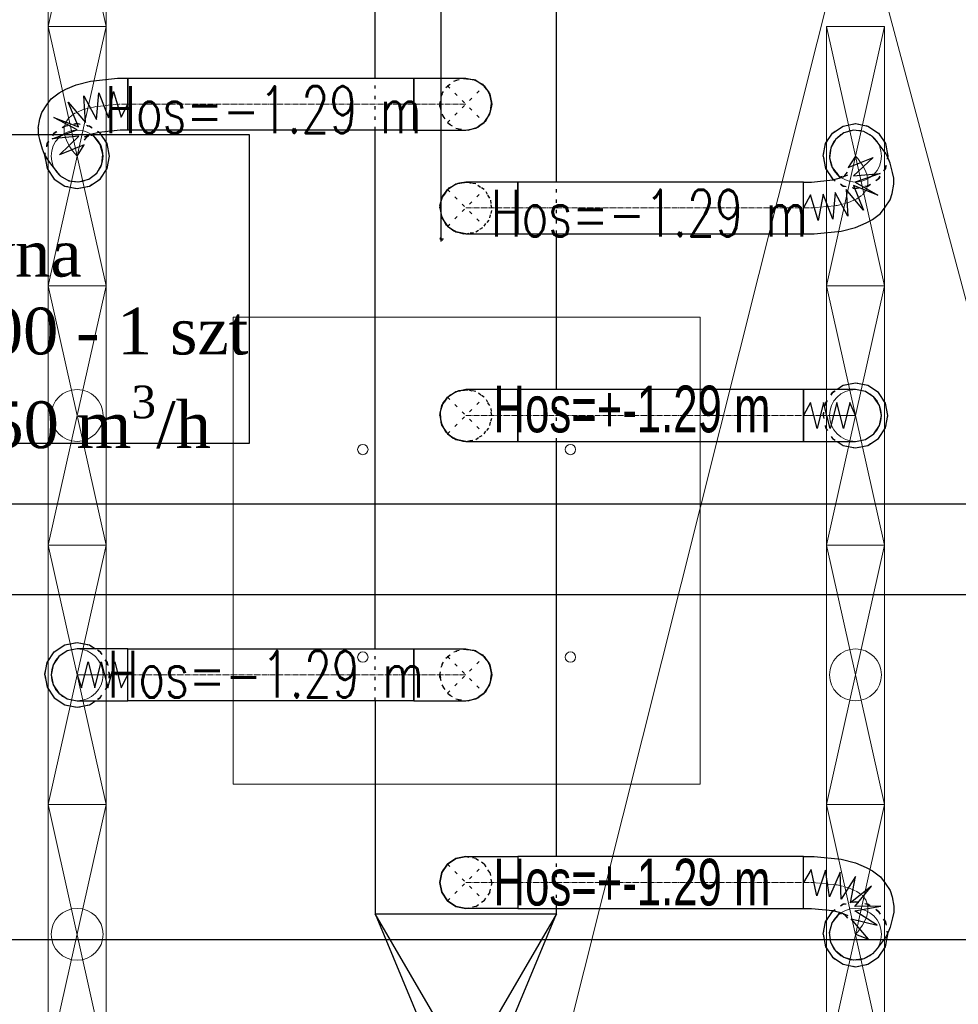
# Model space of a CAD drawing. Header units: centimetres. Extents: x -228435 to 46820, y -89367 to 152985.
# Tile 191 of 252: x 4237 to 7856, y 40750 to 44546. Entities that reach past the tile are written whole.
import ezdxf

# ---------------------------------------------------------------- set-up
doc = ezdxf.new("R2010")
doc.units = ezdxf.units.CM
doc.header["$LTSCALE"] = 50
doc.header["$PDMODE"] = 35
doc.header["$PDSIZE"] = 0.1
for name, pattern in [('CADVENT_CENTERLINE', [9.9, 7.4, -1, 0.5, -1]), ('CADVENT_HIDDEN', [0.8, 0.25, -0.55]), ('Kondygnacja  -0_5$0$HIDDEN', [9.525, 6.35, -3.175]), ('Kondygnacja  -0_5$0$HIDDEN2', [4.7625, 3.175, -1.5875]), ('Osie rzutów$0$DASHDOT2', [12.7, 6.35, -3.175, 0, -3.175])]:
    doc.linetypes.add(name, pattern=pattern)
doc.layers.get('0').update_dxf_attribs({"color": 8})
doc.layers.get('DEFPOINTS').update_dxf_attribs({"color": 8})
for name, color, linetype in [('01-103-Went PP_poziom-0_5$0$L_Nawiew', 3, 'Continuous'), ('bgde-nawiewDETAILS', 1, 'Continuous'), ('bgde-nawiewEXP', 1, 'Continuous'), ('bgde-nawiewHIDDEN', 1, 'Continuous'), ('bgde-tekst', 7, 'Continuous'), ('bgde_AJ_opis', 7, 'Continuous'), ('Kondygnacja  -0_5$0$ARCH_KONSTR_POWYŻEJ RZUTU', 8, 'Kondygnacja  -0_5$0$HIDDEN'), ('Kondygnacja  -0_5$0$ARCH_KONSTR_POWYŻEJ RZUTU_IST', 8, 'Kondygnacja  -0_5$0$HIDDEN2'), ('Osie rzutów$0$ARCH_INFO_OSIE_IST', 8, 'Osie rzutów$0$DASHDOT2'), ('Osie rzutów$0$ARCH_INFO_OSIE_OPISY_IST', 8, 'Continuous')]:
    doc.layers.add(name, color=color, linetype=linetype)
for name, color, linetype, lineweight in [('bgde-nawiewCEN', 7, 'Continuous', 13), ('bgde_nawiewnik', 11, 'Continuous', 5), ('Kondygnacja  -0_5$0$ARCH_INFO_WYMIARY', 8, 'Continuous', 9), ('RYSUNKOWE_NIEDRUK', 8, 'Continuous', 9), ('SU Lampy kwadratowe  -05$0$ARCH_SUFITY_PODWIESZANE', 8, 'Continuous', 9), ('SYSTEMY AV', 8, 'Continuous', 13)]:
    doc.layers.add(name, color=color, linetype=linetype, lineweight=lineweight)
doc.styles.add('Kondygnacja  -0_5$0$Romans', font='Romans.shx', dxfattribs={"width": 0.7})
doc.styles.add('Romans', font='Romans.shx')
doc.dimstyles.new('Kondygnacja  -0_5$0$Wymiary 1-100', dxfattribs={"dimtxt": 12, "dimasz": 10, "dimexe": 5, "dimexo": 0, "dimgap": 4, "dimtad": 1, "dimrnd": 0.5, "dimzin": 12, "dimdsep": 46, "dimtxsty": 'Kondygnacja  -0_5$0$Romans', "dimblk": 'Kondygnacja  -0_5$0$_Oblique', "dimcen": 10, "dimdle": 10, "dimclrt": 55, "dimazin": 0, "dimtfac": 1, "dimtmove": 1, "dimatfit": 3, "dimfxl": 0, "dimtolj": 1, "dimtzin": 0, "dimarcsym": 0})

# ---------------------------------------------------------------- blocks, each defined once
blk = doc.blocks.new('Osie rzutów')
at = {"layer": 'Osie rzutów$0$ARCH_INFO_OSIE_IST', "ltscale": 10}
for p, q in [((12860, 12510), (12860, 4623.26)), ((4436.04, 8600), (15156.54, 8600))]:
    blk.add_line(p, q, dxfattribs=at)
blk = doc.blocks.new('SU Lampy kwadratowe  -05')
at = {"layer": 'SU Lampy kwadratowe  -05$0$ARCH_SUFITY_PODWIESZANE'}
blk.add_lwpolyline([(12620, 8839.86), (12800, 8839.86), (12800, 8659.86), (12620, 8659.86)], close=True, dxfattribs=at)
for centre in [(12670, 8788.86), (12750, 8788.86), (12670, 8708.86), (12750, 8708.86)]:
    blk.add_circle(centre, 2, dxfattribs=at)
blk = doc.blocks.new('Kondygnacja  -0_5$0$_Oblique')
at = {"color": 0, "linetype": 'ByBlock', "lineweight": -2}
blk.add_line((-0.5, -0.5), (0.5, 0.5), dxfattribs=at)
blk = doc.blocks.new('*D148')
at = {"layer": 'DEFPOINTS', "color": 0}
for p in [(-59190, 47690), (5862.4, 47690), (6190, 43700)]:
    blk.add_point(p, dxfattribs=at)
at = {"layer": 'Kondygnacja  -0_5$0$ARCH_INFO_WYMIARY', "color": 0, "lineweight": -2}
for p, q in [((5854.4, 47690), (5867.4, 47690)), ((5862.4, 43690), (5862.4, 47700)), ((5870.4, 43700), (5857.4, 43700))]:
    blk.add_line(p, q, dxfattribs=at)
at = {"layer": 'Kondygnacja  -0_5$0$ARCH_INFO_WYMIARY', "color": 0, "lineweight": -2, "xscale": 10, "yscale": 10, "zscale": 10}
for p, rotation in [((5862.4, 47690), 90), ((5862.4, 43700), 270)]:
    blk.add_blockref('Kondygnacja  -0_5$0$_Oblique', p, dxfattribs=dict(at, rotation=rotation))
at = {"layer": 'Kondygnacja  -0_5$0$ARCH_INFO_WYMIARY', "color": 55, "insert": (5852.4, 45695), "char_height": 12, "attachment_point": 5, "rotation": 90, "style": 'Kondygnacja  -0_5$0$Romans'}
blk.add_mtext('\\A1;3990', dxfattribs=at)
blk = doc.blocks.new('Kondygnacja  -0_5$0$konstrukcja istniejąca -0.5')
at = {"layer": 'Kondygnacja  -0_5$0$ARCH_KONSTR_POWYŻEJ RZUTU_IST', "ltscale": 10, "elevation": 0}
blk.add_lwpolyline([(12338, 8767.89), (13382, 8767.89), (13382, 8732.89), (12338, 8732.89)], dxfattribs=at)
blk = doc.blocks.new('*D212')
at = {"layer": 'DEFPOINTS', "color": 0}
for p in [(-30586.3, 81900), (-30681.1, 12489.5), (9064, 12489.5)]:
    blk.add_point(p, dxfattribs=at)
at = {"layer": 'Kondygnacja  -0_5$0$ARCH_INFO_WYMIARY', "color": 0, "lineweight": -2}
for p, q in [((-30673.1, 81900), (-30686.1, 81900)), ((-30681.1, 81910), (-30681.1, 12479.5)), ((-30673.1, 12489.5), (-30686.1, 12489.5))]:
    blk.add_line(p, q, dxfattribs=at)
at = {"layer": 'Kondygnacja  -0_5$0$ARCH_INFO_WYMIARY', "color": 0, "lineweight": -2, "xscale": 10, "yscale": 10, "zscale": 10}
for p, rotation in [((-30681.1, 81900), 90), ((-30681.1, 12489.5), 270)]:
    blk.add_blockref('Kondygnacja  -0_5$0$_Oblique', p, dxfattribs=dict(at, rotation=rotation))
at = {"layer": 'Kondygnacja  -0_5$0$ARCH_INFO_WYMIARY', "color": 55, "insert": (-30691.1, 47194.8), "char_height": 12, "attachment_point": 5, "rotation": 90, "style": 'Kondygnacja  -0_5$0$Romans'}
blk.add_mtext('\\A1;69410.5', dxfattribs=at)
blk = doc.blocks.new('A$C59BE0B33')
at = {"layer": 'SYSTEMY AV'}
blk.add_lwpolyline([(-772.04, 3319.999), (-600, 4005.436), (-416.752, 3319.999)], dxfattribs=at)
blk = doc.blocks.new('A$C066D7839')
at = {"layer": 'bgde_nawiewnik'}
for p, q in [((-50, -11.15), (-50, 11.15)), ((-50, 11.15), (50, 11.15)), ((-50, -11.15), (50, 11.15)), ((50, -11.15), (-50, 11.15)), ((50, 11.15), (50, -11.15)), ((50, -11.15), (-50, -11.15))]:
    blk.add_line(p, q, dxfattribs=at)
blk.add_circle((0, 0), 10, dxfattribs=at)

msp = doc.modelspace()

# ---------------------------------------------------------------- linework, layer by layer
at = {"layer": 'bgde-nawiewCEN', "linetype": 'CADVENT_CENTERLINE', "ltscale": 0.06}
for p, q in [((4618.848, 44219.953), (4526.172, 44210.234)), ((4654.56, 44219.953), (4618.848, 44219.953)), ((5756.872, 44219.953), (4654.56, 44219.953)), ((5756.872, 44219.953), (5956.872, 44219.953)), ((4449.966, 44184.871), (4427.898, 44168.101)), ((4482.252, 44199.153), (4449.966, 44184.871)), ((4526.172, 44210.234), (4482.252, 44199.153)), ((4414.638, 44149.553), (4408.771, 44129.938)), ((4427.898, 44168.101), (4414.638, 44149.553)), ((4408.771, 44129.938), (4408.886, 44109.968)), ((4408.886, 44109.968), (4413.57, 44090.353)), ((4413.57, 44090.353), (4421.409, 44071.805)), ((4421.409, 44071.805), (4430.991, 44055.034)), ((4430.991, 44055.034), (4440.903, 44040.753)), ((4440.903, 44040.753), (4449.732, 44029.671)), ((4449.732, 44029.671), (4458.49, 44019.953)), ((7467.776, 44010.329), (7459.185, 44020.052)), ((7476.413, 43999.242), (7467.776, 44010.329)), ((7486.074, 43984.953), (7476.413, 43999.242)), ((7495.36, 43968.174), (7486.074, 43984.953)), ((7502.867, 43949.617), (7495.36, 43968.174)), ((7507.196, 43929.993), (7502.867, 43949.617)), ((7506.943, 43910.012), (7507.196, 43929.993)), ((7487.09, 43871.83), (7500.708, 43890.388)), ((7500.708, 43890.388), (7506.943, 43910.012)), ((7387.915, 43829.676), (7432.095, 43840.763)), ((7432.095, 43840.763), (7464.686, 43855.052)), ((7464.686, 43855.052), (7487.09, 43871.83)), ((6156.872, 43819.953), (5956.872, 43819.953)), ((6156.872, 43819.953), (7259.185, 43819.953)), ((7259.185, 43819.953), (7294.966, 43819.953)), ((7294.966, 43819.953), (7387.915, 43829.676)), ((6156.872, 43019.937), (5956.872, 43019.937)), ((6156.872, 43019.937), (7259.185, 43019.937)), ((7259.185, 43019.937), (7277.881, 43019.937)), ((7277.881, 43019.937), (7328.993, 43019.937)), ((7328.993, 43019.937), (7356.785, 43019.937)), ((7356.785, 43019.937), (7380.311, 43019.937)), ((7380.311, 43019.937), (7399.926, 43019.937)), ((7399.926, 43019.937), (7415.985, 43019.937)), ((7415.985, 43019.937), (7428.844, 43019.937)), ((7428.844, 43019.937), (7438.859, 43019.937)), ((7438.859, 43019.937), (7446.385, 43019.937)), ((7446.385, 43019.937), (7451.778, 43019.937)), ((7451.778, 43019.937), (7455.393, 43019.937)), ((7455.393, 43019.937), (7457.585, 43019.937)), ((7457.585, 43019.937), (7458.711, 43019.937)), ((7458.711, 43019.937), (7459.185, 43019.937)), ((4458.955, 42019.953), (4458.49, 42019.953)), ((4460.059, 42019.953), (4458.955, 42019.953)), ((4462.208, 42019.953), (4460.059, 42019.953)), ((4465.752, 42019.953), (4462.208, 42019.953)), ((4471.039, 42019.953), (4465.752, 42019.953)), ((4478.417, 42019.953), (4471.039, 42019.953)), ((4488.235, 42019.953), (4478.417, 42019.953)), ((4500.841, 42019.953), (4488.235, 42019.953)), ((4516.585, 42019.953), (4500.841, 42019.953)), ((4535.814, 42019.953), (4516.585, 42019.953)), ((4558.878, 42019.953), (4535.814, 42019.953)), ((4586.124, 42019.953), (4558.878, 42019.953)), ((4636.231, 42019.953), (4586.124, 42019.953)), ((4654.56, 42019.953), (4636.231, 42019.953)), ((5756.872, 42019.953), (4654.56, 42019.953)), ((5756.872, 42019.953), (5956.872, 42019.953)), ((6156.872, 41219.937), (5956.872, 41219.937)), ((5956.872, 41219.937), (5956.872, 41219.937)), ((6156.872, 41219.937), (7259.185, 41219.937)), ((7259.185, 41219.937), (7294.964, 41219.937)), ((7294.964, 41219.937), (7387.912, 41210.219)), ((7387.912, 41210.219), (7432.09, 41199.137)), ((7432.09, 41199.137), (7464.68, 41184.856)), ((7464.68, 41184.856), (7487.084, 41168.085)), ((7487.084, 41168.085), (7500.703, 41149.537)), ((7500.703, 41149.537), (7506.938, 41129.922)), ((7507.191, 41109.952), (7502.864, 41090.337)), ((7506.938, 41129.922), (7507.191, 41109.952)), ((7495.357, 41071.789), (7486.072, 41055.019)), ((7502.864, 41090.337), (7495.357, 41071.789)), ((7476.411, 41040.737), (7467.776, 41029.656)), ((7486.072, 41055.019), (7476.411, 41040.737)), ((7467.776, 41029.656), (7459.185, 41019.937))]:
    msp.add_line(p, q, dxfattribs=at)
at = {"layer": 'bgde-nawiewDETAILS', "linetype": 'CADVENT_HIDDEN'}
for p, q in [((5886.162, 44149.242), (6027.583, 44290.664)), ((5886.162, 44290.664), (6027.583, 44149.242)), ((5886.162, 43749.242), (6027.583, 43890.664)), ((5886.162, 43890.664), (6027.583, 43749.242)), ((5886.162, 42949.227), (6027.583, 43090.648)), ((5886.162, 43090.648), (6027.583, 42949.227)), ((5886.162, 41949.242), (6027.583, 42090.664)), ((5886.162, 42090.664), (6027.583, 41949.242)), ((5886.162, 41149.227), (6027.583, 41290.648)), ((5886.162, 41290.648), (6027.583, 41149.227))]:
    msp.add_line(p, q, dxfattribs=at)
at = {"layer": 'bgde-nawiewEXP', "linetype": 'Continuous'}
for points in [[(6306.872, 43919.953), (6306.872, 45869.937)], [(5606.872, 44319.953), (5606.872, 44919.953)], [(4308.843, 44128.045), (4314.898, 44163.898), (4322.12, 44188.045), (4342.045, 44217.32), (4358.877, 44240.864), (4389.535, 44264.163), (4414.55, 44277.397), (4454.84, 44295.219), (4509.632, 44309.043), (4613.666, 44319.953), (4654.56, 44319.953), (4654.56, 44119.953), (4624.031, 44119.953), (4542.712, 44111.425), (4509.665, 44103.087), (4485.381, 44092.346)], [(5756.872, 44119.953), (5756.872, 44319.953), (5956.872, 44319.953), (5981.544, 44315.045)], [(5956.872, 44319.953), (5995.141, 44312.341), (5988.635, 44313.635)], [(5961.368, 44318.091), (5986.389, 44315.498), (6020.705, 44296.929), (6024.887, 44291.78)], [(5995.141, 44312.341), (6027.583, 44290.664), (6041.559, 44269.748)], [(5995.141, 44312.341), (6027.583, 44290.664), (6049.26, 44258.221), (6045.575, 44263.737)], [(6027.583, 44149.242), (6049.26, 44181.685), (6056.872, 44219.953), (6049.26, 44258.221), (6056.872, 44219.953), (6051.965, 44195.281)], [(6029.445, 44286.168), (6045.304, 44266.642), (6056.44, 44229.247), (6055.756, 44222.649)], [(6027.583, 44149.242), (6049.26, 44181.685), (6050.554, 44188.19)], [(6028.7, 44151.938), (6033.849, 44156.12), (6052.417, 44190.437), (6055.01, 44215.458)], [(5956.872, 44119.953), (5995.141, 44127.565), (6027.583, 44149.242), (6006.667, 44135.267)], [(5959.568, 44121.07), (5966.166, 44120.386), (6003.561, 44131.521), (6023.088, 44147.38)], [(7334.185, 44020.052), (7343.7, 44067.887), (7370.797, 44108.44), (7411.35, 44135.537), (7459.185, 44145.052), (7507.021, 44135.537), (7547.574, 44108.44), (7574.67, 44067.887), (7584.185, 44020.052), (7583.295, 44015.574)], [(4308.843, 44128.045), (4308.976, 44104.809), (4314.103, 44083.336), (4323.321, 44047.405), (4331.678, 44027.631), (4341.618, 44010.233), (4351.689, 43995.724), (4375.082, 43965.603), (4384.177, 43954.188), (4393.066, 43944.324), (4426.988, 43925.045), (4465.706, 43920.214), (4503.325, 43930.567), (4534.119, 43954.529), (4553.399, 43988.451), (4558.23, 44027.168), (4547.876, 44064.788), (4523.915, 44095.581), (4521.309, 44098.473)], [(4333.49, 44019.953), (4343.005, 43972.118), (4370.102, 43931.565), (4410.655, 43904.468), (4458.49, 43894.953), (4506.326, 43904.468), (4546.879, 43931.565), (4573.975, 43972.118), (4583.49, 44019.953), (4573.975, 44067.788), (4546.879, 44108.341), (4542.386, 44111.343)], [(5606.872, 42119.953), (5606.872, 44119.953)], [(5756.872, 44119.953), (5956.872, 44119.953), (5995.141, 44127.565), (6000.656, 44131.25)], [(7259.185, 43719.953), (7300.136, 43719.953), (7404.395, 43730.859), (7459.391, 43744.661), (7499.974, 43762.453), (7524.866, 43775.626), (7555.926, 43798.888), (7573.206, 43822.434), (7593.099, 43851.649), (7600.779, 43875.822), (7606.835, 43911.656), (7607.13, 43934.927), (7602.386, 43956.434), (7593.182, 43992.381), (7585.17, 44012.185), (7575.528, 44029.608), (7565.703, 44044.139), (7542.331, 44074.295), (7533.428, 44085.725), (7524.703, 44095.599), (7490.805, 44114.921), (7452.093, 44119.8), (7414.461, 44109.493), (7383.638, 44085.57), (7364.316, 44051.672), (7359.437, 44012.96), (7369.744, 43975.328), (7393.667, 43944.505), (7394.13, 43943.981)], [(4487.23, 44081.786), (4496.919, 44095.338), (4503.566, 44100.39)], [(4502.645, 44095.978), (4504.025, 44100.593)], [(4511.557, 44103.565), (4513.036, 44097.37)], [(4517.391, 44105.037), (4520.363, 44099.836), (4530.117, 44085.782)], [(4333.49, 44019.953), (4334.155, 44023.295)], [(7334.185, 44020.052), (7343.7, 43972.216), (7370.797, 43931.664), (7374.421, 43929.242)], [(7387.122, 43954.344), (7396.62, 43940.298), (7399.285, 43935.482)], [(7411.785, 43939.929), (7418.253, 43944.773), (7428.211, 43958.342)], [(5886.162, 43890.664), (5918.604, 43912.341), (5956.872, 43919.953), (5932.201, 43915.045)], [(5888.858, 43891.78), (5893.039, 43896.929), (5927.356, 43915.498), (5952.377, 43918.091)], [(5956.872, 43719.953), (6156.872, 43719.953), (6156.872, 43919.953), (5956.872, 43919.953)], [(7259.185, 43719.953), (7259.185, 43919.953), (7289.795, 43919.953), (7371.436, 43928.493), (7404.798, 43936.866), (7429.397, 43947.65)], [(7403.349, 43942.8), (7404.665, 43936.832)], [(7411.744, 43939.911), (7413.107, 43944.203)], [(5856.872, 43819.953), (5864.484, 43858.221), (5886.162, 43890.664), (5872.186, 43869.748)], [(5857.305, 43829.247), (5868.441, 43866.642), (5884.3, 43886.168)], [(5886.162, 43890.664), (5918.604, 43912.341), (5925.11, 43913.635)], [(5856.872, 43819.953), (5864.484, 43858.221), (5868.17, 43863.737)], [(5856.872, 43819.953), (5861.78, 43795.281)], [(5856.872, 43819.953), (5864.484, 43781.685), (5863.19, 43788.19)], [(5857.305, 43829.247), (5857.989, 43822.649)], [(5858.734, 43815.458), (5861.328, 43790.437), (5879.896, 43756.12), (5885.045, 43751.938)], [(5864.484, 43781.685), (5886.162, 43749.242), (5907.077, 43735.267)], [(5864.484, 43781.685), (5886.162, 43749.242), (5918.604, 43727.565), (5913.089, 43731.25)], [(5890.657, 43747.38), (5910.183, 43731.521), (5947.579, 43720.386), (5954.177, 43721.07)], [(6306.872, 43119.937), (6306.872, 43719.953)], [(5886.162, 43090.648), (5918.604, 43112.325), (5956.872, 43119.937), (5934.694, 43115.526)], [(5956.872, 42919.937), (6156.872, 42919.937), (6156.872, 43119.937), (5956.872, 43119.937)], [(7388.175, 42919.937), (7411.35, 42904.452), (7459.185, 42894.937), (7507.021, 42904.452), (7547.574, 42931.549), (7574.67, 42972.102), (7584.185, 43019.937), (7574.67, 43067.773), (7547.574, 43108.326), (7507.021, 43135.422), (7459.185, 43144.937), (7411.35, 43135.422), (7388.175, 43119.937)], [(5856.872, 43019.937), (5864.484, 43058.206), (5886.162, 43090.648), (5873.598, 43071.846)], [(5857.541, 43031.484), (5869.521, 43068.618), (5884.172, 43085.844)], [(5886.162, 43090.648), (5918.604, 43112.325), (5926.782, 43113.952)], [(5889.398, 43091.988), (5894.8, 43098.34), (5929.528, 43116.126), (5952.068, 43117.947)], [(5856.872, 43019.937), (5864.484, 43058.206), (5869.117, 43065.138)], [(5856.872, 43019.937), (5861.284, 42997.758)], [(5856.872, 43019.937), (5864.484, 42981.669), (5862.858, 42989.847)], [(5857.541, 43031.484), (5858.213, 43023.173)], [(5858.862, 43015.133), (5860.684, 42992.593), (5878.47, 42957.865), (5884.821, 42952.463)], [(5864.484, 42981.669), (5886.162, 42949.227), (5904.964, 42936.663)], [(5864.484, 42981.669), (5886.162, 42949.227), (5918.604, 42927.549), (5911.671, 42932.182)], [(5890.966, 42947.237), (5908.192, 42932.586), (5945.325, 42920.606), (5953.636, 42921.278)], [(6306.872, 41319.937), (6306.872, 42919.937)], [(4333.49, 42019.953), (4343.005, 42067.788), (4370.102, 42108.341), (4410.655, 42135.438), (4458.49, 42144.953), (4506.326, 42135.438), (4529.501, 42119.953)], [(5756.872, 41919.953), (5756.872, 42119.953), (5956.872, 42119.953), (5981.544, 42115.045)], [(5956.872, 42119.953), (5995.141, 42112.341), (5988.635, 42113.635)], [(5961.368, 42118.091), (5986.389, 42115.498), (6020.705, 42096.929), (6024.887, 42091.78)], [(5995.141, 42112.341), (6027.583, 42090.664), (6041.559, 42069.748)], [(5995.141, 42112.341), (6027.583, 42090.664), (6049.26, 42058.221), (6045.575, 42063.737)], [(6027.583, 41949.242), (6049.26, 41981.685), (6056.872, 42019.953), (6049.26, 42058.221), (6056.872, 42019.953), (6051.965, 41995.281)], [(6029.445, 42086.168), (6045.304, 42066.642), (6056.44, 42029.247), (6055.756, 42022.649)], [(4333.49, 42019.953), (4343.005, 41972.118), (4370.102, 41931.565), (4410.655, 41904.468), (4458.49, 41894.953), (4506.326, 41904.468), (4529.501, 41919.953)], [(6027.583, 41949.242), (6049.26, 41981.685), (6050.554, 41988.19)], [(6028.7, 41951.938), (6033.849, 41956.12), (6052.417, 41990.437), (6055.01, 42015.458)], [(5956.872, 41919.953), (5995.141, 41927.565), (6027.583, 41949.242), (6006.667, 41935.267)], [(5959.568, 41921.07), (5966.166, 41920.386), (6003.561, 41931.521), (6023.088, 41947.38)], [(5606.872, 41919.953), (5606.872, 41098.302), (6306.872, 41098.302), (6306.872, 41119.937)], [(5756.872, 41919.953), (5956.872, 41919.953), (5995.141, 41927.565), (6000.656, 41931.25)], [(7259.185, 41119.937), (7259.185, 41319.937), (7300.132, 41319.937), (7404.383, 41309.037), (7459.374, 41295.243), (7499.953, 41277.461), (7524.848, 41264.29), (7555.908, 41241.04), (7573.187, 41217.507), (7593.087, 41188.293), (7600.767, 41164.132), (7606.831, 41128.297), (7607.126, 41105.037), (7602.383, 41083.541), (7593.187, 41047.59), (7585.176, 41027.796), (7575.535, 41010.382), (7565.711, 40995.859), (7542.345, 40965.696), (7533.443, 40954.273), (7524.719, 40944.404), (7490.826, 40925.075), (7452.115, 40920.188), (7414.48, 40930.486), (7383.652, 40954.403), (7364.323, 40988.297), (7359.435, 41027.008), (7369.734, 41064.642), (7393.651, 41095.47), (7394.193, 41096.084)], [(5856.872, 41219.937), (5864.484, 41181.669)], [(5886.162, 41149.227), (5918.604, 41127.549), (5918.604, 41127.549), (5956.872, 41119.937)], [(5886.162, 41149.227), (5918.604, 41127.549), (5918.604, 41127.549), (5956.872, 41119.937)], [(7259.185, 41119.937), (7289.796, 41119.937), (7371.44, 41111.401), (7404.805, 41103.031), (7429.407, 41092.251)], [(7334.185, 41019.937), (7343.7, 41067.773), (7370.797, 41108.326), (7374.318, 41110.679)], [(5606.872, 41098.302), (6306.872, 41098.302), (5956.872, 40498.302), (6056.872, 40498.302), (6306.872, 41098.302)], [(7387.112, 41085.616), (7396.61, 41099.656), (7399.25, 41104.425)], [(7403.344, 41097.134), (7404.654, 41103.069)], [(7411.75, 41099.988), (7413.109, 41095.713)], [(7411.802, 41099.966), (7418.261, 41095.131), (7428.219, 41081.568)], [(7334.185, 41019.937), (7343.7, 40972.102), (7370.797, 40931.549), (7411.35, 40904.452), (7459.185, 40894.937), (7507.021, 40904.452), (7547.574, 40931.549), (7574.67, 40972.102), (7584.185, 41019.937), (7583.297, 41024.402)]]:
    msp.add_lwpolyline(points, dxfattribs=at)
for points in [[(4654.56, 44119.953), (4654.56, 44319.953), (5756.872, 44319.953), (5756.872, 44119.953)], [(6156.873, 43719.953), (7259.185, 43719.953), (7259.185, 43919.953), (6156.873, 43919.953), (6156.873, 43727.565)], [(5918.604, 43727.565), (5956.872, 43719.953)], [(6156.873, 42919.937), (7259.185, 42919.937), (7259.185, 43119.937), (6156.873, 43119.937), (6156.873, 42927.549)], [(7259.185, 42919.937), (7459.185, 42919.937), (7497.454, 42927.549), (7529.896, 42949.227), (7551.573, 42981.669), (7559.185, 43019.937), (7551.573, 43058.206), (7529.896, 43090.648), (7497.454, 43112.325), (7459.185, 43119.937), (7259.185, 43119.937), (7259.185, 42927.549)], [(5918.604, 42927.549), (5956.872, 42919.937)], [(4358.49, 42019.953), (4366.102, 41981.685), (4387.78, 41949.242), (4420.222, 41927.565), (4458.49, 41919.953), (4654.56, 41919.953), (4654.56, 42119.953), (4458.49, 42119.953), (4420.222, 42112.341), (4387.78, 42090.664), (4366.102, 42058.221)], [(4654.56, 41919.953), (4654.56, 42119.953), (5756.872, 42119.953), (5756.872, 41919.953)], [(5856.872, 41219.937), (5864.484, 41258.206), (5886.162, 41290.648), (5918.604, 41312.325), (5956.872, 41319.937), (5956.872, 41319.937), (5956.872, 41319.937), (5956.872, 41319.937), (5918.604, 41312.325), (5886.162, 41290.648), (5864.484, 41258.206)], [(5856.872, 41219.937), (5864.484, 41258.206), (5886.162, 41290.648), (5918.604, 41312.325), (5956.872, 41319.937), (6156.872, 41319.937), (6156.872, 41119.937), (5956.872, 41119.937), (5918.604, 41127.549), (5918.604, 41127.549), (5886.162, 41149.227), (5886.162, 41149.227), (5864.484, 41181.669)], [(5956.872, 41319.937), (5956.872, 41319.937)], [(6156.873, 41119.937), (7259.185, 41119.937), (7259.185, 41319.937), (6156.873, 41319.937), (6156.873, 41127.549)], [(5856.872, 41219.937), (5864.484, 41181.669), (5864.484, 41181.669), (5886.162, 41149.227), (5864.484, 41181.669)], [(5856.872, 41219.937), (5856.872, 41219.937)], [(5606.872, 41098.302), (5856.872, 40498.302), (5864.484, 40498.302), (5864.484, 40498.302), (5856.872, 40498.302), (5856.872, 40219.953), (6056.872, 40219.953), (6056.872, 40498.302), (5864.484, 40498.302), (5864.484, 40498.302), (5956.872, 40498.302)]]:
    msp.add_lwpolyline(points, close=True, dxfattribs=at)
at = {"layer": 'bgde-nawiewEXP'}
for points in [[(4458.49, 44019.953), (4486.287, 44063.903), (4390.88, 44024.992), (4465.14, 44096.177), (4362.736, 44085.961), (4458.17, 44121.162), (4368.379, 44168.662), (4463.67, 44133.17), (4423.872, 44227.533), (4490.63, 44149.006), (4484.466, 44252.052), (4532.631, 44160.574), (4542.293, 44263.388), (4579.376, 44166.916), (4598.599, 44268.525), (4628.09, 44169.622), (4654.56, 44219.953)], [(7459.185, 44020.052), (7431.062, 43976.234), (7526.934, 44013.903), (7451.414, 43944.148), (7553.921, 43952.507), (7457.697, 43919.343), (7545.744, 43868.658), (7451.537, 43906.987), (7490.175, 43812.033), (7423.683, 43890.868), (7429.359, 43787.749), (7381.266, 43879.298), (7371.421, 43776.483), (7334.365, 43872.977), (7315.094, 43771.374), (7285.63, 43870.282), (7259.185, 43819.953)], [(7459.185, 43019.937), (7437.887, 43069.937), (7412.526, 42969.937), (7387.305, 43069.937), (7362.02, 42969.937), (7336.485, 43069.937), (7311.126, 42969.937), (7285.668, 43069.937), (7259.185, 43019.937)], [(4458.49, 42019.953), (4475.592, 41969.953), (4500.841, 42069.953), (4526.161, 41969.953), (4551.432, 42069.953), (4577.368, 41969.953), (4603.506, 42069.953), (4628.526, 41969.953), (4654.56, 42019.953)], [(7459.185, 41019.937), (7509.153, 41001.285), (7442.505, 41079.663), (7542.473, 41054.491), (7456.516, 41110.094), (7557.408, 41128.128), (7456.288, 41126.562), (7520.696, 41205.152), (7440.364, 41141.16), (7459.372, 41242.447), (7403.62, 41155.517), (7399.662, 41258.89), (7358.408, 41164.26), (7343.057, 41266.536), (7309.872, 41168.653), (7288.039, 41269.579), (7259.185, 41219.937)]]:
    msp.add_lwpolyline(points, dxfattribs=at)
at = {"layer": 'bgde-nawiewHIDDEN', "linetype": 'CADVENT_HIDDEN'}
for points in [[(5606.872, 44119.953), (5606.872, 44319.953)], [(5856.872, 44219.953), (5864.484, 44258.221), (5886.162, 44290.664), (5918.604, 44312.341), (5956.872, 44319.953)], [(5857.305, 44210.659), (5861.328, 44249.469), (5879.896, 44283.786), (5910.183, 44308.384), (5947.579, 44319.52), (5961.368, 44318.091)], [(5981.544, 44315.045), (5988.635, 44313.635)], [(6024.887, 44291.78), (6029.445, 44286.168)], [(6041.559, 44269.748), (6045.575, 44263.737)], [(5856.872, 44219.953), (5864.484, 44181.685), (5886.162, 44149.242), (5918.604, 44127.565), (5956.872, 44119.953)], [(6055.01, 44215.458), (6055.756, 44222.649)], [(5857.305, 44210.659), (5868.441, 44173.264), (5893.039, 44142.977), (5927.356, 44124.408), (5959.568, 44121.07)], [(6050.554, 44188.19), (6051.965, 44195.281)], [(4333.49, 44019.953), (4343.005, 43972.118), (4370.102, 43931.565), (4410.655, 43904.468), (4458.49, 43894.953), (4506.326, 43904.468), (4546.879, 43931.565), (4573.975, 43972.118), (4583.49, 44019.953), (4573.975, 44067.788), (4546.879, 44108.341), (4506.326, 44135.438), (4458.49, 44144.953), (4410.655, 44135.438), (4370.102, 44108.341), (4343.005, 44067.788), (4334.155, 44023.295)], [(4333.49, 44019.953), (4343.005, 44067.788), (4370.102, 44108.341), (4410.655, 44135.438), (4458.49, 44144.953), (4506.326, 44135.438), (4542.386, 44111.343)], [(6023.088, 44147.38), (6028.7, 44151.938)], [(7334.185, 44020.052), (7343.7, 44067.887), (7370.797, 44108.44), (7411.35, 44135.537), (7459.185, 44145.052), (7507.021, 44135.537), (7547.574, 44108.44), (7574.67, 44067.887), (7584.185, 44020.052), (7574.67, 43972.216), (7547.574, 43931.664), (7507.021, 43904.567), (7459.185, 43895.052), (7411.35, 43904.567), (7459.185, 43895.052), (7507.021, 43904.567), (7547.574, 43931.664), (7574.67, 43972.216), (7583.295, 44015.574)], [(6000.656, 44131.25), (6006.667, 44135.267)], [(7334.185, 44020.052), (7343.7, 43972.216), (7370.797, 43931.664), (7411.35, 43904.567), (7374.421, 43929.242)], [(5952.377, 43918.091), (5966.166, 43919.52), (6003.561, 43908.384), (6033.849, 43883.786), (6052.417, 43849.469), (6056.44, 43810.659), (6045.304, 43773.264), (6020.705, 43742.977), (5986.389, 43724.408), (5954.177, 43721.07)], [(5956.872, 43719.953), (5995.141, 43727.565), (6027.583, 43749.242), (6049.26, 43781.685), (6056.872, 43819.953), (6049.26, 43858.221), (6027.583, 43890.664), (5995.141, 43912.341), (5956.872, 43919.953)], [(6306.872, 43719.953), (6306.872, 43919.953)], [(5884.3, 43886.168), (5888.858, 43891.78)], [(5925.11, 43913.635), (5932.201, 43915.045)], [(5868.17, 43863.737), (5872.186, 43869.748)], [(5857.989, 43822.649), (5858.734, 43815.458)], [(5861.78, 43795.281), (5863.19, 43788.19)], [(5885.045, 43751.938), (5890.657, 43747.38)], [(5907.077, 43735.267), (5913.089, 43731.25)], [(5952.068, 43117.947), (5968.419, 43119.268), (6005.553, 43107.288), (6035.275, 43082.01), (6053.061, 43047.282), (6056.204, 43008.39), (6044.224, 42971.257), (6018.945, 42941.535), (5984.217, 42923.748), (5953.636, 42921.278)], [(5956.872, 42919.937), (5995.141, 42927.549), (6027.583, 42949.227), (6049.26, 42981.669), (6056.872, 43019.937), (6049.26, 43058.206), (6027.583, 43090.648), (5995.141, 43112.325), (5956.872, 43119.937)], [(6306.872, 42919.937), (6306.872, 43119.937)], [(7334.185, 43019.937), (7343.7, 43067.773), (7370.797, 43108.326), (7388.175, 43119.937)], [(5884.172, 43085.844), (5889.398, 43091.988)], [(5926.782, 43113.952), (5934.694, 43115.526)], [(5869.117, 43065.138), (5873.598, 43071.846)], [(5858.213, 43023.173), (5858.862, 43015.133)], [(7334.185, 43019.937), (7343.7, 42972.102), (7370.797, 42931.549), (7388.175, 42919.937)], [(5861.284, 42997.758), (5862.858, 42989.847)], [(5884.821, 42952.463), (5890.966, 42947.237)], [(5904.964, 42936.663), (5911.671, 42932.182)], [(4333.49, 42019.953), (4343.005, 42067.788), (4370.102, 42108.341), (4410.655, 42135.438), (4458.49, 42144.953), (4506.326, 42135.438), (4546.879, 42108.341), (4529.501, 42119.953)], [(5606.872, 41919.953), (5606.872, 42119.953)], [(5856.872, 42019.953), (5864.484, 42058.221), (5886.162, 42090.664), (5918.604, 42112.341), (5956.872, 42119.953)], [(5857.305, 42010.659), (5861.328, 42049.469), (5879.896, 42083.786), (5910.183, 42108.384), (5947.579, 42119.52), (5961.368, 42118.091)], [(5981.544, 42115.045), (5988.635, 42113.635)], [(6024.887, 42091.78), (6029.445, 42086.168)], [(6041.559, 42069.748), (6045.575, 42063.737)], [(4333.49, 42019.953), (4343.005, 41972.118), (4370.102, 41931.565), (4410.655, 41904.468), (4458.49, 41894.953), (4506.326, 41904.468), (4546.879, 41931.565), (4529.501, 41919.953)], [(5856.872, 42019.953), (5864.484, 41981.685), (5886.162, 41949.242), (5918.604, 41927.565), (5956.872, 41919.953)], [(6055.01, 42015.458), (6055.756, 42022.649)], [(5857.305, 42010.659), (5868.441, 41973.264), (5893.039, 41942.977), (5927.356, 41924.408), (5959.568, 41921.07)], [(6050.554, 41988.19), (6051.965, 41995.281)], [(6023.088, 41947.38), (6028.7, 41951.938)], [(6000.656, 41931.25), (6006.667, 41935.267)], [(5856.872, 41219.937), (5864.484, 41258.206), (5886.162, 41290.648), (5918.604, 41312.325), (5956.872, 41319.937), (5956.872, 41319.937), (5995.141, 41312.325), (5995.141, 41312.325), (6027.583, 41290.648), (6049.26, 41258.206), (6056.872, 41219.937), (6049.26, 41181.669), (6027.583, 41149.227), (5995.141, 41127.549), (5956.872, 41119.937), (5956.872, 41119.937), (5956.872, 41119.937), (5956.873, 41119.937)], [(5956.872, 41119.937), (5995.141, 41127.549), (6027.583, 41149.227), (6027.583, 41149.227), (6027.583, 41149.227), (6027.583, 41149.227), (6027.583, 41149.227), (6049.26, 41181.669), (6056.872, 41219.937), (6056.872, 41219.937), (6056.872, 41219.937), (6049.26, 41258.206), (6027.583, 41290.648), (5995.141, 41312.325), (5956.872, 41319.937), (5995.141, 41312.325), (5995.141, 41312.325), (6027.583, 41290.648), (6049.26, 41258.206), (6056.872, 41219.937), (6056.872, 41219.937), (6056.872, 41219.937)], [(6306.872, 41119.937), (6306.872, 41319.937)], [(7334.185, 41019.937), (7343.7, 40972.102), (7370.797, 40931.549), (7411.35, 40904.452), (7459.185, 40894.937), (7507.021, 40904.452), (7547.574, 40931.549), (7574.67, 40972.102), (7584.185, 41019.937), (7574.67, 41067.773), (7547.574, 41108.326), (7507.021, 41135.422), (7459.185, 41144.937), (7411.35, 41135.422), (7374.318, 41110.679)], [(7334.185, 41019.937), (7343.7, 41067.773), (7370.797, 41108.326), (7411.35, 41135.422), (7459.185, 41144.937), (7507.021, 41135.422), (7547.574, 41108.326), (7574.67, 41067.773), (7583.297, 41024.402)], [(5606.872, 41098.303), (6306.872, 41098.303), (6306.872, 41098.302), (6306.872, 41098.303), (6306.872, 41098.302)]]:
    msp.add_lwpolyline(points, dxfattribs=at)
for points in [[(7334.185, 43019.937), (7343.7, 42972.102), (7370.797, 42931.549), (7411.35, 42904.452), (7459.185, 42894.937), (7507.021, 42904.452), (7547.574, 42931.549), (7574.67, 42972.102), (7584.185, 43019.937), (7574.67, 43067.773), (7547.574, 43108.326), (7507.021, 43135.422), (7459.185, 43144.937), (7411.35, 43135.422), (7370.797, 43108.326), (7343.7, 43067.773)], [(4546.879, 41931.565), (4573.975, 41972.118), (4583.49, 42019.953), (4573.975, 42067.788), (4546.879, 42108.341), (4573.975, 42067.788), (4583.49, 42019.953), (4573.975, 41972.118)], [(5856.872, 41219.937), (5856.872, 41219.937)], [(5856.872, 41219.937), (5856.872, 41219.937)], [(5886.162, 41149.227), (5886.162, 41149.227)], [(5886.162, 41149.227), (5886.162, 41149.227)], [(5606.872, 41098.303), (5606.872, 41098.302)]]:
    msp.add_lwpolyline(points, close=True, dxfattribs=at)
at = {"layer": 'bgde_AJ_opis', "elevation": 1920}
msp.add_lwpolyline([(3279.969, 44102.652), (5121.466, 44102.652), (5121.466, 42911.633), (3279.969, 42911.633)], close=True, dxfattribs=at)

# ---------------------------------------------------------------- block references
at = {"layer": '01-103-Went PP_poziom-0_5$0$L_Nawiew', "yscale": 10, "zscale": 10}
for p, xscale, rotation in [((4458.493, 45019.953, -360.029), -10, 90), ((4458.493, 44019.953, -360.029), -10, 90), ((7459.188, 44019.953, -360.029), 10, 270), ((4458.493, 43019.953, -360.029), -10, 90), ((7459.188, 43019.953, -360.029), 10, 270), ((4458.493, 42019.953, -360.029), -10, 90), ((7459.188, 42019.953, -360.029), 10, 270), ((4458.493, 41019.953, -360.029), -10, 90), ((7459.188, 41019.953, -360.029), 10, 270)]:
    msp.add_blockref('A$C066D7839', p, dxfattribs=dict(at, xscale=xscale, rotation=rotation))
at = {"layer": 'Kondygnacja  -0_5$0$ARCH_KONSTR_POWYŻEJ RZUTU', "xscale": 10, "yscale": 10, "zscale": 10}
msp.add_blockref('Kondygnacja  -0_5$0$konstrukcja istniejąca -0.5', (-121140, -45000), dxfattribs=at)
at = {"layer": 'Osie rzutów$0$ARCH_INFO_OSIE_OPISY_IST', "xscale": 10, "yscale": 10, "zscale": 10}
msp.add_blockref('Osie rzutów', (-121140, -45000), dxfattribs=at)
at = {"layer": 'RYSUNKOWE_NIEDRUK', "lineweight": 13, "xscale": 10, "yscale": 10, "zscale": 10}
msp.add_blockref('A$C59BE0B33', (13460, 5000), dxfattribs=at)
msp.add_blockref('A$C59BE0B33', (13460, 5000), dxfattribs=at)
at = {"layer": 'SU Lampy kwadratowe  -05$0$ARCH_SUFITY_PODWIESZANE', "xscale": 10, "yscale": 10, "zscale": 10}
msp.add_blockref('SU Lampy kwadratowe  -05', (-121140, -45000), dxfattribs=at)

# ---------------------------------------------------------------- texts
at = {"layer": 'bgde-tekst', "style": 'Romans', "width": 0.7}
for p in [(4566.825, 44108.89, -1430.132), (4566.825, 44108.89, 489.868), (6053.665, 43710.032), (6053.665, 43710.032, 1920), (4576.127, 41932.612), (4576.127, 41932.612, 1920)]:
    msp.add_text('Hos=-1.29 m ', height=180, dxfattribs=at).set_placement(p)
at = {"layer": 'bgde-tekst', "width": 0.7}
for p in [(6063.68, 42954.994, -172.959), (6063.68, 41131.034, -172.959)]:
    msp.add_text('Hos=+-1.29 m ', height=180, dxfattribs=at).set_placement(p)
at = {"layer": 'bgde_AJ_opis', "insert": (3298.637, 44035.466, 1920), "char_height": 180, "width": 1876.31307, "attachment_point": 1}
msp.add_mtext('\\A1;{\\fTimes New Roman|b0|i0|c238|p18;kratka wywiewna  2000x400 - 1 szt \\PVw=2650 m\\H0.7x;\\S3^ ;\\H1.4286x;/h}', dxfattribs=at)

# ---------------------------------------------------------------- dimensions: what is measured, and where the dimension line sits
at = {"layer": 'Kondygnacja  -0_5$0$ARCH_INFO_WYMIARY'}
for base, p1, p2, picture, middle in [((-30681.114, 12489.5), (-30586.301, 81900), (9064, 12489.5), '*D212', (-30691.114, 47194.75)), ((5862.405, 47690), (6190, 43700), (-59190, 47690), '*D148', (5852.405, 45695))]:
    dim = msp.add_linear_dim(base=base, p1=p1, p2=p2, angle=90, dimstyle='Kondygnacja  -0_5$0$Wymiary 1-100', dxfattribs=at)
    dim.commit()
    dim.dimension.update_dxf_attribs({"geometry": picture, "text_midpoint": middle})

doc.saveas('drawing.dxf')
